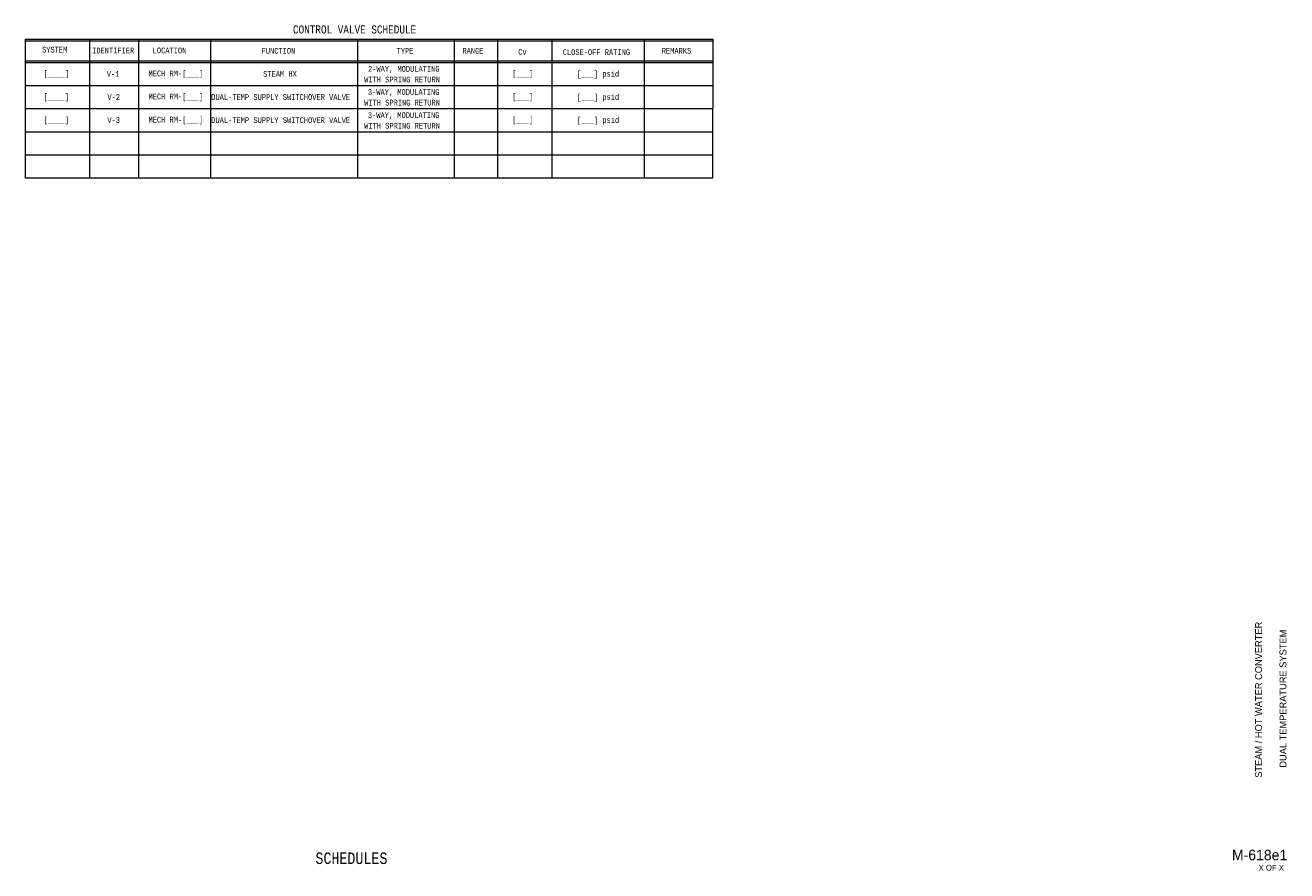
# Model space of a CAD drawing. Header units: inches. Extents: x 10.3 to 32.2, y 0.5 to 15.1.
import ezdxf
from ezdxf.enums import TextEntityAlignment as Align

# ---------------------------------------------------------------- set-up
doc = ezdxf.new("R2010")
doc.units = ezdxf.units.IN
doc.header["$MEASUREMENT"] = 0
for name, color, linetype, lineweight in [('G-ANNO-DATA', 7, 'Continuous', 0), ('M-ANNO-TEXT', 2, 'Continuous', 30), ('M-DIAG-GRPH', 6, 'Continuous', 13)]:
    doc.layers.add(name, color=color, linetype=linetype, lineweight=lineweight)
doc.styles.add('CONTROLTXT', font='monotxt.shx', dxfattribs={"width": 0.8, "height": 0.125})
doc.styles.add('Style-LOW_RES_FILLED', font='LOW_RES_FILLED.shx')

msp = doc.modelspace()

# ---------------------------------------------------------------- linework, layer by layer
at = {"layer": 'M-DIAG-GRPH'}
for p, q in [((10.315, 14.845), (10.315, 12.445)), ((10.315, 14.82), (11.448, 14.82)), ((11.416, 14.845), (22.226, 14.845)), ((11.425, 14.845), (11.425, 12.445)), ((11.429, 14.82), (22.226, 14.82)), ((12.274, 14.845), (12.274, 12.445)), ((13.523, 14.845), (13.523, 12.445)), ((16.069, 14.845), (16.069, 12.445)), ((17.743, 14.845), (17.743, 12.445)), ((18.493, 14.845), (18.493, 12.445)), ((19.432, 14.845), (19.432, 12.445)), ((21.033, 14.845), (21.033, 12.445)), ((22.221, 12.445), (22.226, 14.845)), ((10.315, 14.47), (22.225, 14.47)), ((10.315, 14.445), (22.225, 14.445)), ((10.315, 14.045), (22.224, 14.045)), ((10.315, 13.645), (22.223, 13.645)), ((10.315, 13.245), (22.223, 13.245)), ((10.315, 12.845), (22.223, 12.845)), ((10.315, 12.445), (22.223, 12.445))]:
    msp.add_line(p, q, dxfattribs=at)
at = {"layer": 'M-DIAG-GRPH', "flags": 128}
msp.add_lwpolyline([(10.315, 14.845), (11.435, 14.845)], dxfattribs=at)

# ---------------------------------------------------------------- texts
at = {"layer": 'G-ANNO-DATA', "color": 7, "linetype": 'Continuous', "lineweight": 0, "style": 'Style-LOW_RES_FILLED'}
for s, p in [('STEAM / HOT WATER CONVERTER', (31.67, 3.413)), ('DUAL TEMPERATURE SYSTEM', (32.093, 3.432))]:
    msp.add_text(s, height=0.12, rotation=90, dxfattribs=at).set_placement(p, align=Align.MIDDLE_CENTER)
msp.add_text('M-618e1', height=0.1815, dxfattribs=at).set_placement((31.688, 0.726), align=Align.MIDDLE_CENTER)
msp.add_text('X OF X', height=0.1, dxfattribs=at).set_placement((31.671, 0.555), align=Align.TOP_LEFT)
at = {"layer": 'M-ANNO-TEXT', "style": 'CONTROLTXT', "width": 0.8}
msp.add_text('CONTROL VALVE SCHEDULE', height=0.14, dxfattribs=at).set_placement((16.017, 14.945), align=Align.CENTER)
for s, p in [('SYSTEM', (10.825, 14.665)), ('IDENTIFIER', (11.837, 14.65)), ('FUNCTION', (14.699, 14.645)), ('TYPE', (16.89, 14.645)), ('RANGE', (18.067, 14.645)), ('Cv', (18.924, 14.628)), ('CLOSE-OFF RATING', (20.204, 14.623)), ('REMARKS', (21.591, 14.645)), ('[____]', (10.854, 14.254)), ('V-1', (11.836, 14.245)), ('MECH RM-[___]', (12.923, 14.254)), ('STEAM HX', (14.726, 14.245)), ('WITH SPRING RETURN', (16.839, 14.148)), ('2-WAY, MODULATING', (16.869, 14.332)), ('[___]', (18.928, 14.254)), ('[___] psid', (20.234, 14.247)), ('3-WAY, MODULATING', (16.867, 13.932)), ('[____]', (10.854, 13.854)), ('V-2', (11.847, 13.845)), ('MECH RM-[___]', (12.923, 13.854)), ('DUAL-TEMP SUPPLY SWITCHOVER VALVE', (14.738, 13.845)), ('WITH SPRING RETURN', (16.839, 13.748)), ('[___]', (18.928, 13.854)), ('[___] psid', (20.234, 13.846)), ('3-WAY, MODULATING', (16.867, 13.532)), ('[____]', (10.854, 13.454)), ('V-3', (11.846, 13.445)), ('MECH RM-[___]', (12.923, 13.454)), ('DUAL-TEMP SUPPLY SWITCHOVER VALVE', (14.738, 13.445)), ('WITH SPRING RETURN', (16.839, 13.348)), ('[___]', (18.928, 13.454)), ('[___] psid', (20.234, 13.446))]:
    msp.add_text(s, height=0.1, dxfattribs=at).set_placement(p, align=Align.MIDDLE_CENTER)
at = {"layer": 'M-ANNO-TEXT', "linetype": 'Continuous', "style": 'CONTROLTXT', "width": 0.8}
msp.add_text('SCHEDULES', height=0.2, dxfattribs=at).set_placement((15.963, 0.57), align=Align.CENTER)
at = {"layer": 'M-ANNO-TEXT', "insert": (12.813, 14.651), "char_height": 0.1, "width": 0.8, "attachment_point": 5, "style": 'CONTROLTXT'}
msp.add_mtext('\\H1.000000x;\\W0.800000;LOCATION', dxfattribs=at)

doc.saveas('drawing.dxf')
